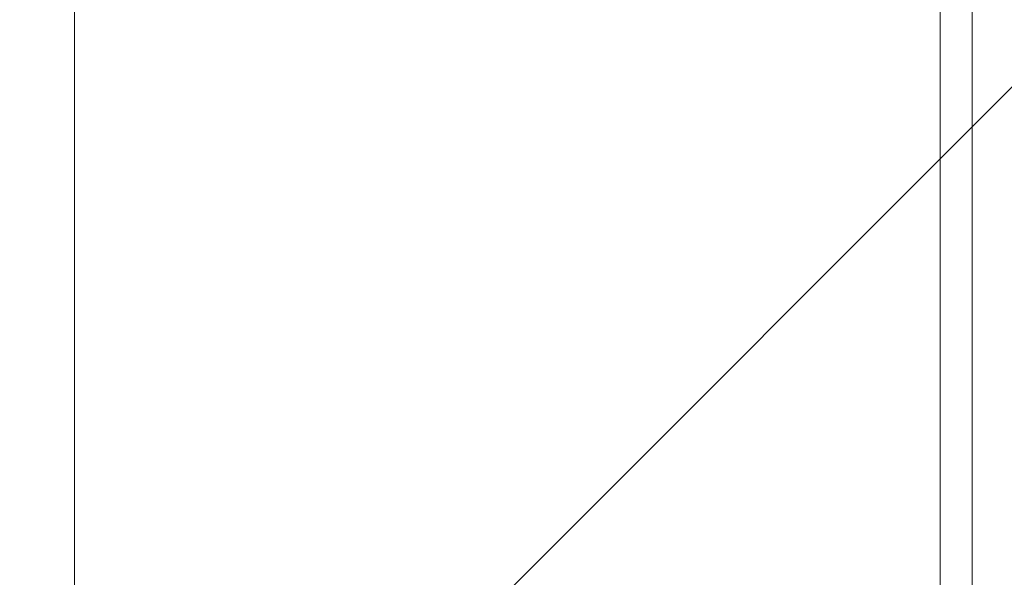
# Model space of a CAD drawing. Header units: millimetres. Extents: x -16331 to -10174, y -4135 to -3584.
# Tile 122 of 256: x -10365.144 to -10364.837, y -3997.53 to -3997.356. Entities that reach past the tile are written whole.
import ezdxf

# ---------------------------------------------------------------- set-up
doc = ezdxf.new("R2010")
doc.units = ezdxf.units.MM
for name, color, linetype, lineweight in [('AF-Indicação coluna', 5, 'Continuous', 13), ('I-WALL', 7, 'Continuous', 5), ('IFC-IfcWall-Contorno', 250, 'Continuous', 5), ('IFC-IfcWallStandardCase-Contorno', 250, 'Continuous', 5), ('IFC-Sapata-Contorno', 253, 'Continuous', 5)]:
    doc.layers.add(name, color=color, linetype=linetype, lineweight=lineweight)

msp = doc.modelspace()

# ---------------------------------------------------------------- linework, layer by layer
at = {"layer": 'AF-Indicação coluna'}
msp.add_line((-10366.15569, -3998.69843), (-10364.76124, -3997.30397), dxfattribs=at)
at = {"layer": 'I-WALL', "lineweight": 5}
msp.add_line((-10364.84709, -3996.28984), (-10364.84709, -3998.20984), dxfattribs=at)
at = {"layer": 'IFC-IfcWall-Contorno', "lineweight": 5}
msp.add_line((-10364.84709, -3996.28983), (-10364.84709, -3997.88983), dxfattribs=at)
at = {"layer": 'IFC-IfcWallStandardCase-Contorno', "lineweight": 5}
for p, q in [((-10364.84709, -3997.88983), (-10364.84709, -3997.28983)), ((-10364.85709, -3997.30959), (-10364.85709, -3997.88983))]:
    msp.add_line(p, q, dxfattribs=at)
at = {"layer": 'IFC-Sapata-Contorno', "lineweight": 5}
msp.add_line((-10365.1271, -3996.98983), (-10365.1271, -3998.18983), dxfattribs=at)

doc.saveas('drawing.dxf')
